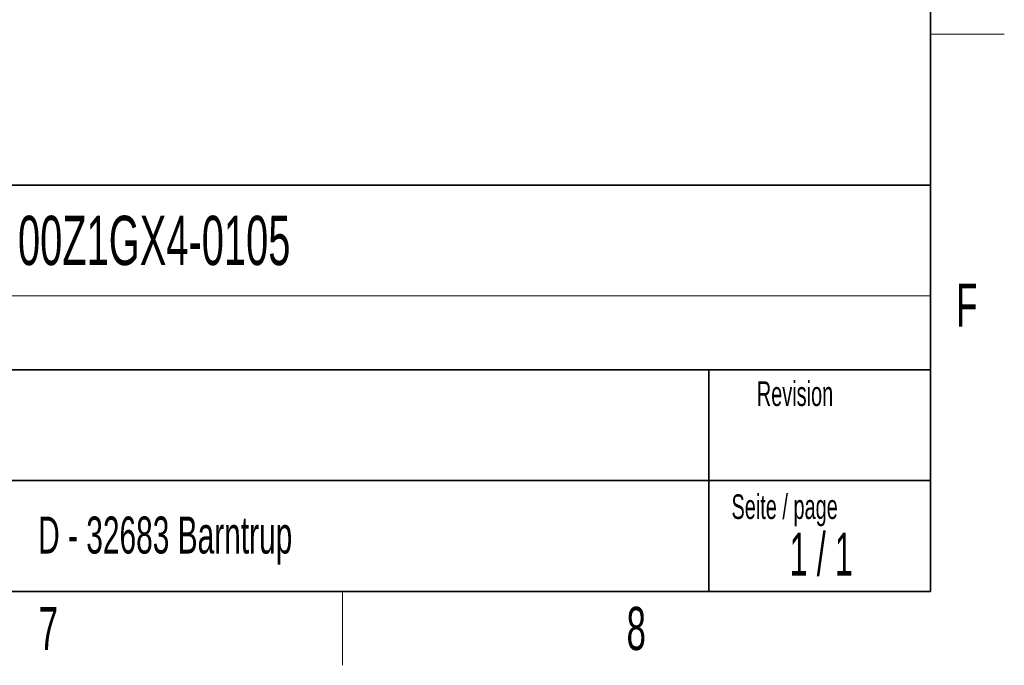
# Model space of a CAD drawing. Header units: millimetres. Extents: x 5 to 418, y 2 to 292.
# Tile 30 of 40: x 334 to 414, y 6 to 58. Entities that reach past the tile are written whole.
import ezdxf

# ---------------------------------------------------------------- set-up
doc = ezdxf.new("R2010")
doc.units = ezdxf.units.MM
doc.layers.add('SLD-0', color=7, linetype='Continuous')
doc.styles.add('SLDTEXTSTYLE0', font='TXT', dxfattribs={"width": 0.605})
doc.styles.add('SLDTEXTSTYLE1', font='TXT', dxfattribs={"width": 0.563})

msp = doc.modelspace()

# ---------------------------------------------------------------- linework, layer by layer
at = {"layer": 'SLD-0', "lineweight": 35}
for p, q in [((408, 12), (408, 282.5)), ((318, 45), (408, 45)), ((408, 45), (408, 12)), ((408, 30), (318, 30)), ((390, 12), (390, 30)), ((318, 21), (390, 21)), ((390, 21), (408, 21)), ((26, 12), (408, 12))]:
    msp.add_line(p, q, dxfattribs=at)
at = {"layer": 'SLD-0', "lineweight": 18}
for p, q in [((408, 57.25), (414, 57.25)), ((360.25, 6), (360.25, 12))]:
    msp.add_line(p, q, dxfattribs=at)
at = {"layer": 'SLD-0', "color": 7, "linetype": 'Continuous', "lineweight": 18}
msp.add_line((318, 36), (408, 36), dxfattribs=at)
at = {"layer": 'SLD-0', "color": 7, "linetype": 'Continuous', "lineweight": 35}
msp.add_line((408, 12), (318, 12), dxfattribs=at)

# ---------------------------------------------------------------- texts
at = {"layer": 'SLD-0'}
for s, insert, char_height, attachment_point, style in [('00Z1GX4-0105', (333.8827, 42.5045), 4, 1, 'SLDTEXTSTYLE0'), ('F', (410.9536, 37.0011), 3.5, 2, 'SLDTEXTSTYLE0'), ('Revision', (393.8965, 29.0591), 2, 1, 'SLDTEXTSTYLE0'), ('Material-Nr. /', (318.6798, 27.8878), 2, 1, 'SLDTEXTSTYLE0'), ('Seite / page', (391.8391, 19.8831), 2, 1, 'SLDTEXTSTYLE0'), ('D - 32683 Barntrup', (335.5202, 18.0787), 3, 1, 'SLDTEXTSTYLE0'), ('1 / 1', (399.1298, 16.7707), 3.5, 2, 'SLDTEXTSTYLE1'), ('7', (336.3527, 10.743), 3.5, 2, 'SLDTEXTSTYLE0'), ('8', (384.1027, 10.743), 3.5, 2, 'SLDTEXTSTYLE0')]:
    msp.add_mtext(s, dxfattribs=dict(at, insert=insert, char_height=char_height, attachment_point=attachment_point, style=style))

doc.saveas('drawing.dxf')
